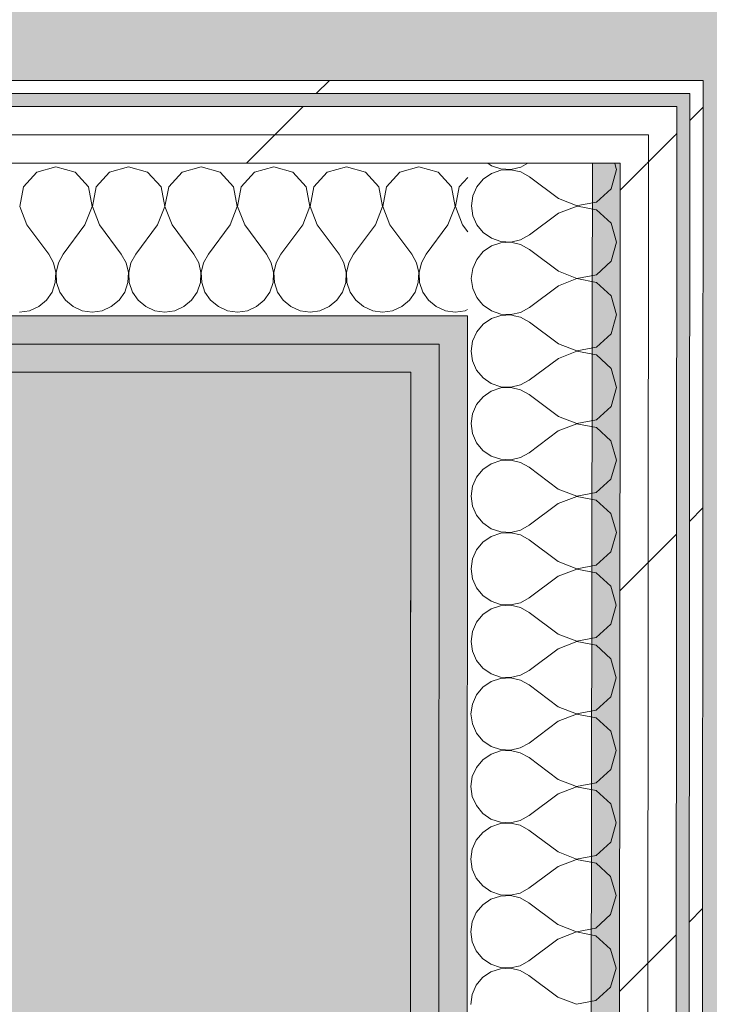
# Model space of a CAD drawing. Header units: millimetres. Extents: x -30280 to 19093, y -19284 to 4746.
# Tile 194 of 256: x -1867 to -1550, y -14099 to -13647. Entities that reach past the tile are written whole.
import ezdxf

# ---------------------------------------------------------------- set-up
doc = ezdxf.new("R2010")
doc.units = ezdxf.units.MM
doc.header["$MEASUREMENT"] = 0
doc.linetypes.add('Wipeout_Contour', pattern=[1000, 0, -1000])
for name, color, linetype in [('Nuevo_07_CR_Cel Ras pladur', 7, 'Continuous'), ('Nuevo_07_CR_Cel Ras vinilic', 7, 'Continuous'), ('Nuevo_08_E_Envans secs', 7, 'Continuous')]:
    doc.layers.add(name, color=color, linetype=linetype)
for name, color, linetype, lineweight, true_color in [('Nuevo_07_CR_Cel Ras pladur_Pluma_Nº__102', 7, 'Continuous', 5, 0xcccccc), ('Nuevo_07_CR_Cel Ras vinilic_Pluma_Nº__102', 7, 'Continuous', 5, 0xcccccc), ('Nuevo_07_CR_Cel Ras vinilic_Pluma_Nº__79', 7, 'Continuous', 5, 0xaaffd5), ('Nuevo_08_E_Envans secs_Pluma_Nº__102', 7, 'Continuous', 5, 0xcccccc), ('Nuevo_08_E_Envans secs_Pluma_Nº__171', 171, 'Continuous', 13, 0xaaaaff), ('Nuevo_08_E_Envans secs_Pluma_Nº__177', 7, 'Continuous', 15, 0xf7e046), ('Nuevo_08_E_Envans secs_Pluma_Nº__79', 7, 'Continuous', 5, 0xaaffd5)]:
    doc.layers.add(name, color=color, linetype=linetype, lineweight=lineweight, true_color=true_color)
doc.layers.add('Nuevo_08_E_Envans secs_Pluma_Nº__1', color=7, linetype='Continuous', lineweight=5)
pattern_1 = [(45, (0, 0), (-183.8478, 183.8478), [195, -65]), (45, (7e-14, 183.85), (-183.8478, 183.8478), [195, -65])]

# ---------------------------------------------------------------- blocks, each defined once
blk = doc.blocks.new('Forjado_1_1', base_point=(-28050.85, 1700.85))
at = {"layer": 'Nuevo_07_CR_Cel Ras pladur_Pluma_Nº__102', "linetype": 'Continuous', "lineweight": 0, "true_color": 0x333333}
h = blk.add_hatch(color=250, dxfattribs=at)
h.paths.add_polyline_path([(-28050.85, 1700.85), (-1702.11, 1700.85), (-1556.11, 1700.85), (-1556.11, -1703.98), (-1619.11, -1703.98), (-1619.11, -6940.7), (-1544.11, -6940.7), (-1544.11, -7505.7), (-1616.26, -7505.7), (-1616.05, -11923.98), (-1552.9, -11923.98), (-1552.9, -12503.98), (-2036.11, -12503.98), (-2036.11, -12340.7), (-6985.39, -12340.7), (-6985.39, -12549.28), (-7491.4, -12549.28), (-7491.4, -12393.7), (-10655.85, -12393.7), (-10657.1, -13685.07), (-1603.63, -13694.56), (-1609.23, -16937.98), (375.89, -16937.98), (375.89, -16738.98), (1128.89, -16738.98), (1128.89, -17066.98), (2622.91, -17066.98), (5778.89, -17066.98), (5778.89, -16738.98), (6378.89, -16738.98), (6378.89, -12488.98), (5778.89, -12488.98), (5763.89, -12069.98), (3832.9, -12069.98), (2768.91, -12069.98), (2768.91, -12619.14), (2622.91, -12619.14), (2622.91, -12069.98), (843.89, -12069.98), (843.89, -12503.98), (363.89, -12503.98), (363.89, -11923.98), (6641.89, -11923.98), (6627.87, -9203.97), (6003.89, -9207.42), (6010.89, -7490.7), (5790.89, -7490.7), (5790.89, -6940.7), (6010.89, -6940.7), (6010.89, -1710.7), (5770.89, -1710.7), (5770.89, 3861.73), (-28038.85, 3861.73)])
h.paths.add_polyline_path([(7.39, -9099.15), (-1192.61, -9099.15), (-1192.61, 1700.85), (7.39, 1700.85)], flags=0)
h.paths.add_polyline_path([(-1181.11, -11348.2), (-1181.11, -9848.2), (5718.89, -9848.2), (5718.89, -11348.2)], flags=0)
h.paths.add_polyline_path([(38, -16371.48), (-1162, -16371.48), (-1162, -12771.48), (38, -12771.48)], flags=0)
h.paths.add_polyline_path([(2309.36, -16371.48), (1109.36, -16371.48), (1109.36, -12771.48), (2309.36, -12771.48)], flags=0)
h.paths.add_polyline_path([(2226.83, -8799.15), (2226.83, 1400.85), (3726.83, 1400.85), (3726.83, -8799.15)], flags=0)
h.paths.add_polyline_path([(3832.9, -12471.48), (5032.9, -12471.48), (5032.9, -16671.48), (3832.9, -16671.48)], flags=0)
at = {"layer": 'Nuevo_07_CR_Cel Ras pladur_Pluma_Nº__102', "color": 254, "linetype": 'Continuous', "lineweight": 5, "true_color": 0xcccccc, "flags": 128}
blk.add_lwpolyline([(1128.89, -16738.98), (375.89, -16738.98), (375.89, -16937.98), (-1609.23, -16937.98), (-1603.63, -13694.56), (-10657.1, -13685.07), (-10655.85, -12393.7), (-7491.4, -12393.7), (-7491.4, -12549.28), (-6985.39, -12549.28), (-6985.39, -12340.7), (-2036.11, -12340.7), (-2036.11, -12503.98), (-1552.9, -12503.98), (-1552.9, -11923.98), (-1616.05, -11923.98), (-1616.26, -7505.7)], dxfattribs=at)
blk = doc.blocks.new('*X401')
at = {"layer": 'Nuevo_08_E_Envans secs_Pluma_Nº__102', "color": 254, "linetype": 'Continuous', "lineweight": 5, "true_color": 0xcccccc}
for p, q in [((-1651.69, -13712.56), (-1650.04, -13713.69)), ((-1636.61, -13714.35), (-1633.37, -13712.56)), ((-1592.87, -13714.51), (-1593.42, -13712.56)), ((-1650.05, -13717.21), (-1653.84, -13719.81)), ((-1645.69, -13715.74), (-1650.05, -13717.21)), ((-1650.04, -13713.69), (-1645.69, -13715.16)), ((-1645.69, -13715.16), (-1641.09, -13715.39)), ((-1641.09, -13715.52), (-1645.69, -13715.74)), ((-1641.09, -13715.39), (-1636.61, -13714.35)), ((-1636.62, -13716.57), (-1641.09, -13715.52)), ((-1632.59, -13718.8), (-1636.62, -13716.57)), ((-1653.84, -13719.81), (-1656.77, -13723.35)), ((-1619.27, -13728.81), (-1632.59, -13718.8)), ((-1656.77, -13723.35), (-1658.63, -13727.56)), ((-1658.63, -13727.56), (-1659.27, -13732.11)), ((-1619.27, -13728.81), (-1610.77, -13732.08)), ((-1659.27, -13732.11), (-1658.64, -13736.67)), ((-1619.27, -13735.47), (-1632.61, -13745.46)), ((-1610.77, -13732.21), (-1619.27, -13735.47)), ((-1610.77, -13732.08), (-1610.38, -13732.01)), ((-1610.62, -13732.24), (-1610.77, -13732.21)), ((-1658.64, -13736.67), (-1656.79, -13740.87)), ((-1656.79, -13740.87), (-1653.86, -13744.42)), ((-1653.86, -13744.42), (-1650.07, -13747.02)), ((-1650.07, -13747.02), (-1645.71, -13748.5)), ((-1645.71, -13749.08), (-1650.07, -13750.54)), ((-1645.71, -13748.5), (-1641.12, -13748.72)), ((-1641.12, -13748.86), (-1645.71, -13749.08)), ((-1641.12, -13748.72), (-1636.64, -13747.69)), ((-1636.64, -13749.9), (-1641.12, -13748.86)), ((-1636.64, -13747.69), (-1632.61, -13745.46)), ((-1653.86, -13753.15), (-1656.8, -13756.68)), ((-1650.07, -13750.54), (-1653.86, -13753.15)), ((-1632.62, -13752.13), (-1636.64, -13749.9)), ((-1631.42, -13753.03), (-1632.62, -13752.13)), ((-1656.8, -13756.68), (-1658.66, -13760.89)), ((-1658.66, -13760.89), (-1659.29, -13765.44)), ((-1659.29, -13765.44), (-1658.66, -13770)), ((-1658.66, -13770), (-1656.81, -13774.21)), ((-1656.81, -13774.21), (-1654.91, -13776.5))]:
    blk.add_line(p, q, dxfattribs=at)
blk = doc.blocks.new('*X407')
at = {"layer": 'Nuevo_08_E_Envans secs_Pluma_Nº__102', "color": 254, "linetype": 'Continuous', "lineweight": 5, "true_color": 0xcccccc}
for p, q in [((-1650.1, -13783.88), (-1653.89, -13786.48)), ((-1646.18, -13782.56), (-1650.1, -13783.88)), ((-1636.67, -13783.24), (-1639.56, -13782.56)), ((-1632.64, -13785.46), (-1636.67, -13783.24)), ((-1595.14, -13790.92), (-1592.75, -13782.56)), ((-1653.89, -13786.48), (-1656.82, -13790.02)), ((-1619.32, -13795.47), (-1632.64, -13785.46)), ((-1658.68, -13794.22), (-1659.32, -13798.78)), ((-1656.82, -13790.02), (-1658.68, -13794.22)), ((-1601.86, -13797.06), (-1595.14, -13790.92)), ((-1659.32, -13798.78), (-1658.69, -13803.33)), ((-1619.32, -13795.47), (-1610.82, -13798.75)), ((-1610.82, -13798.75), (-1601.86, -13797.06)), ((-1658.69, -13803.33), (-1656.84, -13807.54)), ((-1619.32, -13802.14), (-1632.66, -13812.13)), ((-1610.82, -13798.88), (-1619.32, -13802.14)), ((-1601.87, -13800.58), (-1610.82, -13798.88)), ((-1595.15, -13806.73), (-1601.87, -13800.58)), ((-1656.84, -13807.54), (-1653.91, -13811.08)), ((-1592.66, -13815.49), (-1595.15, -13806.73)), ((-1653.91, -13811.08), (-1650.12, -13813.69)), ((-1636.69, -13814.35), (-1632.66, -13812.13)), ((-1650.12, -13813.69), (-1645.76, -13815.16)), ((-1645.76, -13815.74), (-1650.12, -13817.21)), ((-1645.76, -13815.16), (-1641.17, -13815.39)), ((-1641.17, -13815.52), (-1645.76, -13815.74)), ((-1641.17, -13815.39), (-1636.69, -13814.35)), ((-1636.69, -13816.57), (-1641.17, -13815.52)), ((-1632.67, -13818.8), (-1636.69, -13816.57)), ((-1595.16, -13824.25), (-1592.66, -13815.49)), ((-1653.91, -13819.81), (-1656.85, -13823.35)), ((-1650.12, -13817.21), (-1653.91, -13819.81)), ((-1619.34, -13828.81), (-1632.67, -13818.8)), ((-1656.85, -13823.35), (-1658.71, -13827.56)), ((-1601.89, -13830.39), (-1595.16, -13824.25)), ((-1658.71, -13827.56), (-1659.34, -13832.11)), ((-1619.34, -13828.81), (-1610.84, -13832.08)), ((-1610.84, -13832.08), (-1601.89, -13830.39)), ((-1659.34, -13832.11), (-1658.71, -13836.67)), ((-1610.84, -13832.21), (-1619.35, -13835.47)), ((-1601.89, -13833.91), (-1610.84, -13832.21)), ((-1595.17, -13840.06), (-1601.89, -13833.91)), ((-1658.71, -13836.67), (-1656.86, -13840.87)), ((-1619.35, -13835.47), (-1632.69, -13845.46)), ((-1656.86, -13840.87), (-1653.93, -13844.42)), ((-1592.69, -13848.83), (-1595.17, -13840.06)), ((-1653.93, -13844.42), (-1650.14, -13847.02)), ((-1650.14, -13847.02), (-1645.79, -13848.5)), ((-1645.79, -13848.5), (-1641.19, -13848.72)), ((-1641.19, -13848.72), (-1636.71, -13847.69)), ((-1636.71, -13847.69), (-1632.69, -13845.46)), ((-1650.14, -13850.54), (-1653.94, -13853.15)), ((-1645.79, -13849.08), (-1650.14, -13850.54)), ((-1641.19, -13848.86), (-1645.79, -13849.08)), ((-1636.71, -13849.9), (-1641.19, -13848.86)), ((-1632.69, -13852.13), (-1636.71, -13849.9)), ((-1619.37, -13862.14), (-1632.69, -13852.13)), ((-1595.19, -13857.59), (-1592.69, -13848.83)), ((-1656.87, -13856.68), (-1658.73, -13860.89)), ((-1653.94, -13853.15), (-1656.87, -13856.68)), ((-1601.91, -13863.73), (-1595.19, -13857.59)), ((-1658.73, -13860.89), (-1659.37, -13865.44)), ((-1619.37, -13862.14), (-1610.87, -13865.41)), ((-1659.37, -13865.44), (-1658.74, -13870)), ((-1610.87, -13865.55), (-1619.37, -13868.81)), ((-1610.87, -13865.41), (-1601.91, -13863.73)), ((-1601.92, -13867.25), (-1610.87, -13865.55)), ((-1658.74, -13870), (-1656.89, -13874.21)), ((-1619.37, -13868.81), (-1632.71, -13878.8)), ((-1595.2, -13873.4), (-1601.92, -13867.25)), ((-1656.89, -13874.21), (-1653.95, -13877.75)), ((-1592.71, -13882.16), (-1595.2, -13873.4)), ((-1653.95, -13877.75), (-1650.17, -13880.36)), ((-1636.74, -13881.02), (-1632.71, -13878.8)), ((-1650.17, -13883.88), (-1653.96, -13886.48)), ((-1650.17, -13880.36), (-1645.81, -13881.83)), ((-1645.81, -13882.41), (-1650.17, -13883.88)), ((-1645.81, -13881.83), (-1641.22, -13882.06)), ((-1641.22, -13882.19), (-1645.81, -13882.41)), ((-1641.22, -13882.06), (-1636.74, -13881.02)), ((-1636.74, -13883.24), (-1641.22, -13882.19)), ((-1632.72, -13885.46), (-1636.74, -13883.24)), ((-1595.21, -13890.92), (-1592.71, -13882.16)), ((-1653.96, -13886.48), (-1656.9, -13890.02)), ((-1619.39, -13895.47), (-1632.72, -13885.46)), ((-1656.9, -13890.02), (-1658.76, -13894.22)), ((-1601.94, -13897.06), (-1595.21, -13890.92)), ((-1658.76, -13894.22), (-1659.39, -13898.78)), ((-1619.39, -13895.47), (-1610.89, -13898.75)), ((-1610.89, -13898.75), (-1601.94, -13897.06)), ((-1659.39, -13898.78), (-1658.76, -13903.33)), ((-1619.4, -13902.14), (-1632.74, -13912.13)), ((-1610.89, -13898.88), (-1619.4, -13902.14)), ((-1601.94, -13900.58), (-1610.89, -13898.88)), ((-1595.22, -13906.73), (-1601.94, -13900.58)), ((-1658.76, -13903.33), (-1656.91, -13907.54)), ((-1592.74, -13915.49), (-1595.22, -13906.73)), ((-1656.91, -13907.54), (-1653.98, -13911.08)), ((-1653.98, -13911.08), (-1650.19, -13913.69)), ((-1650.19, -13913.69), (-1645.83, -13915.16)), ((-1645.84, -13915.74), (-1650.19, -13917.21)), ((-1641.24, -13915.52), (-1645.84, -13915.74)), ((-1645.83, -13915.16), (-1641.24, -13915.39)), ((-1641.24, -13915.39), (-1636.76, -13914.35)), ((-1636.76, -13916.57), (-1641.24, -13915.52)), ((-1636.76, -13914.35), (-1632.74, -13912.13)), ((-1595.23, -13924.25), (-1592.74, -13915.49)), ((-1653.99, -13919.81), (-1656.92, -13923.35)), ((-1650.19, -13917.21), (-1653.99, -13919.81)), ((-1632.74, -13918.8), (-1636.76, -13916.57)), ((-1619.42, -13928.81), (-1632.74, -13918.8)), ((-1656.92, -13923.35), (-1658.78, -13927.56)), ((-1601.96, -13930.39), (-1595.23, -13924.25)), ((-1658.78, -13927.56), (-1659.42, -13932.11)), ((-1619.42, -13928.81), (-1610.91, -13932.08)), ((-1659.42, -13932.11), (-1658.79, -13936.67)), ((-1610.91, -13932.21), (-1619.42, -13935.47)), ((-1610.91, -13932.08), (-1601.96, -13930.39)), ((-1601.97, -13933.91), (-1610.91, -13932.21)), ((-1595.25, -13940.06), (-1601.97, -13933.91)), ((-1658.79, -13936.67), (-1656.94, -13940.87)), ((-1619.42, -13935.47), (-1632.76, -13945.46)), ((-1656.94, -13940.87), (-1654, -13944.42)), ((-1592.76, -13948.83), (-1595.25, -13940.06)), ((-1654, -13944.42), (-1650.22, -13947.02)), ((-1650.22, -13947.02), (-1645.86, -13948.5)), ((-1641.27, -13948.72), (-1636.79, -13947.69)), ((-1636.79, -13947.69), (-1632.76, -13945.46)), ((-1650.22, -13950.54), (-1654.01, -13953.15)), ((-1645.86, -13949.08), (-1650.22, -13950.54)), ((-1645.86, -13948.5), (-1641.27, -13948.72)), ((-1641.27, -13948.86), (-1645.86, -13949.08)), ((-1636.79, -13949.9), (-1641.27, -13948.86)), ((-1632.77, -13952.13), (-1636.79, -13949.9)), ((-1619.44, -13962.14), (-1632.77, -13952.13)), ((-1595.26, -13957.59), (-1592.76, -13948.83)), ((-1656.95, -13956.68), (-1658.8, -13960.89)), ((-1654.01, -13953.15), (-1656.95, -13956.68)), ((-1658.8, -13960.89), (-1659.44, -13965.44)), ((-1601.99, -13963.73), (-1595.26, -13957.59)), ((-1659.44, -13965.44), (-1658.81, -13970)), ((-1619.44, -13962.14), (-1610.94, -13965.41)), ((-1610.94, -13965.55), (-1619.44, -13968.81)), ((-1610.94, -13965.41), (-1601.99, -13963.73)), ((-1601.99, -13967.25), (-1610.94, -13965.55)), ((-1658.81, -13970), (-1656.96, -13974.21)), ((-1619.44, -13968.81), (-1632.79, -13978.8)), ((-1595.27, -13973.4), (-1601.99, -13967.25)), ((-1656.96, -13974.21), (-1654.03, -13977.75)), ((-1592.79, -13982.16), (-1595.27, -13973.4)), ((-1654.03, -13977.75), (-1650.24, -13980.36)), ((-1636.81, -13981.02), (-1632.79, -13978.8)), ((-1650.24, -13983.88), (-1654.03, -13986.48)), ((-1650.24, -13980.36), (-1645.88, -13981.83)), ((-1645.88, -13982.41), (-1650.24, -13983.88)), ((-1645.88, -13981.83), (-1641.29, -13982.06)), ((-1641.29, -13982.19), (-1645.88, -13982.41)), ((-1641.29, -13982.06), (-1636.81, -13981.02)), ((-1636.81, -13983.24), (-1641.29, -13982.19)), ((-1632.79, -13985.46), (-1636.81, -13983.24)), ((-1595.28, -13990.92), (-1592.79, -13982.16)), ((-1654.03, -13986.48), (-1656.97, -13990.02)), ((-1619.46, -13995.47), (-1632.79, -13985.46)), ((-1656.97, -13990.02), (-1658.83, -13994.22)), ((-1602.01, -13997.06), (-1595.28, -13990.92)), ((-1658.83, -13994.22), (-1659.47, -13998.78)), ((-1619.46, -13995.47), (-1610.96, -13998.75)), ((-1610.96, -13998.75), (-1602.01, -13997.06)), ((-1659.47, -13998.78), (-1658.84, -14003.33)), ((-1619.47, -14002.14), (-1632.81, -14012.13)), ((-1610.96, -13998.88), (-1619.47, -14002.14)), ((-1602.01, -14000.58), (-1610.96, -13998.88)), ((-1595.3, -14006.73), (-1602.01, -14000.58)), ((-1658.84, -14003.33), (-1656.98, -14007.54)), ((-1592.81, -14015.49), (-1595.3, -14006.73)), ((-1656.98, -14007.54), (-1654.05, -14011.08)), ((-1654.05, -14011.08), (-1650.27, -14013.69)), ((-1650.27, -14013.69), (-1645.91, -14015.16)), ((-1645.91, -14015.74), (-1650.27, -14017.21)), ((-1645.91, -14015.16), (-1641.32, -14015.39)), ((-1641.32, -14015.52), (-1645.91, -14015.74)), ((-1641.32, -14015.39), (-1636.84, -14014.35)), ((-1636.84, -14016.57), (-1641.32, -14015.52)), ((-1636.84, -14014.35), (-1632.81, -14012.13)), ((-1595.31, -14024.25), (-1592.81, -14015.49)), ((-1654.06, -14019.81), (-1657, -14023.35)), ((-1650.27, -14017.21), (-1654.06, -14019.81)), ((-1632.82, -14018.8), (-1636.84, -14016.57)), ((-1619.49, -14028.81), (-1632.82, -14018.8)), ((-1657, -14023.35), (-1658.85, -14027.56)), ((-1602.04, -14030.39), (-1595.31, -14024.25)), ((-1658.85, -14027.56), (-1659.49, -14032.11)), ((-1619.49, -14028.81), (-1610.99, -14032.08)), ((-1659.49, -14032.11), (-1658.86, -14036.67)), ((-1610.99, -14032.21), (-1619.49, -14035.47)), ((-1610.99, -14032.08), (-1602.04, -14030.39)), ((-1602.04, -14033.91), (-1610.99, -14032.21)), ((-1595.32, -14040.06), (-1602.04, -14033.91)), ((-1658.86, -14036.67), (-1657.01, -14040.87)), ((-1619.49, -14035.47), (-1632.83, -14045.46)), ((-1657.01, -14040.87), (-1654.08, -14044.42)), ((-1592.84, -14048.83), (-1595.32, -14040.06)), ((-1654.08, -14044.42), (-1650.29, -14047.02)), ((-1650.29, -14047.02), (-1645.93, -14048.5)), ((-1636.86, -14047.69), (-1632.83, -14045.46)), ((-1650.29, -14050.54), (-1654.08, -14053.15)), ((-1645.93, -14049.08), (-1650.29, -14050.54)), ((-1645.93, -14048.5), (-1641.34, -14048.72)), ((-1641.34, -14048.86), (-1645.93, -14049.08)), ((-1641.34, -14048.72), (-1636.86, -14047.69)), ((-1636.86, -14049.9), (-1641.34, -14048.86)), ((-1632.84, -14052.13), (-1636.86, -14049.9)), ((-1595.33, -14057.59), (-1592.84, -14048.83)), ((-1654.08, -14053.15), (-1657.02, -14056.68)), ((-1619.51, -14062.14), (-1632.84, -14052.13)), ((-1658.88, -14060.89), (-1659.52, -14065.44)), ((-1657.02, -14056.68), (-1658.88, -14060.89)), ((-1602.06, -14063.73), (-1595.33, -14057.59)), ((-1659.52, -14065.44), (-1658.89, -14070)), ((-1611.01, -14065.55), (-1619.52, -14068.81)), ((-1619.51, -14062.14), (-1611.01, -14065.41)), ((-1611.01, -14065.41), (-1602.06, -14063.73)), ((-1602.06, -14067.25), (-1611.01, -14065.55)), ((-1658.89, -14070), (-1657.03, -14074.21)), ((-1619.52, -14068.81), (-1632.86, -14078.8)), ((-1595.34, -14073.4), (-1602.06, -14067.25)), ((-1657.03, -14074.21), (-1654.1, -14077.75)), ((-1592.86, -14082.16), (-1595.34, -14073.4)), ((-1654.1, -14077.75), (-1650.31, -14080.36)), ((-1636.89, -14081.02), (-1632.86, -14078.8)), ((-1645.96, -14082.41), (-1650.32, -14083.88)), ((-1650.31, -14080.36), (-1645.96, -14081.83)), ((-1645.96, -14081.83), (-1641.37, -14082.06)), ((-1641.37, -14082.19), (-1645.96, -14082.41)), ((-1641.37, -14082.06), (-1636.89, -14081.02)), ((-1636.89, -14083.24), (-1641.37, -14082.19)), ((-1632.86, -14085.46), (-1636.89, -14083.24)), ((-1595.36, -14090.92), (-1592.86, -14082.16)), ((-1654.11, -14086.48), (-1657.05, -14090.02)), ((-1650.32, -14083.88), (-1654.11, -14086.48)), ((-1619.54, -14095.47), (-1632.86, -14085.46)), ((-1657.05, -14090.02), (-1658.9, -14094.22)), ((-1602.09, -14097.06), (-1595.36, -14090.92)), ((-1658.9, -14094.22), (-1659.54, -14098.78)), ((-1619.54, -14095.47), (-1611.04, -14098.75)), ((-1611.04, -14098.75), (-1602.09, -14097.06))]:
    blk.add_line(p, q, dxfattribs=at)
blk = doc.blocks.new('*X408')
at = {"layer": 'Nuevo_08_E_Envans secs_Pluma_Nº__102', "color": 254, "linetype": 'Continuous', "lineweight": 5, "true_color": 0xcccccc}
for p, q in [((-1595.09, -13724.25), (-1592.59, -13715.49)), ((-1592.59, -13715.49), (-1592.87, -13714.51)), ((-1601.82, -13730.39), (-1595.09, -13724.25)), ((-1610.38, -13732.01), (-1601.82, -13730.39)), ((-1601.82, -13733.91), (-1610.62, -13732.24)), ((-1595.1, -13740.06), (-1601.82, -13733.91)), ((-1592.62, -13748.83), (-1595.1, -13740.06)), ((-1595.11, -13757.59), (-1592.62, -13748.83)), ((-1619.29, -13762.14), (-1631.42, -13753.03)), ((-1601.84, -13763.73), (-1595.11, -13757.59)), ((-1619.29, -13762.14), (-1610.79, -13765.41)), ((-1610.79, -13765.55), (-1619.3, -13768.81)), ((-1610.79, -13765.41), (-1601.84, -13763.73)), ((-1601.84, -13767.25), (-1610.79, -13765.55)), ((-1619.3, -13768.81), (-1632.64, -13778.8)), ((-1595.12, -13773.4), (-1601.84, -13767.25)), ((-1592.64, -13782.16), (-1595.12, -13773.4)), ((-1654.91, -13776.5), (-1653.88, -13777.75)), ((-1653.88, -13777.75), (-1650.09, -13780.36)), ((-1650.09, -13780.36), (-1645.74, -13781.83)), ((-1636.66, -13781.02), (-1632.64, -13778.8)), ((-1645.74, -13782.41), (-1646.18, -13782.56)), ((-1645.74, -13781.83), (-1641.14, -13782.06)), ((-1641.14, -13782.19), (-1645.74, -13782.41)), ((-1641.14, -13782.06), (-1636.66, -13781.02)), ((-1639.56, -13782.56), (-1641.14, -13782.19)), ((-1592.75, -13782.56), (-1592.64, -13782.16))]:
    blk.add_line(p, q, dxfattribs=at)
blk = doc.blocks.new('Muro_61_1', base_point=(-1689.41, -17083.98))
at = {"layer": 'Nuevo_08_E_Envans secs_Pluma_Nº__79', "linetype": 'Continuous', "lineweight": 5, "true_color": 0xaaffd5}
for points in [[(-1673.98, -13795.56), (-1660.97, -13782.56), (-1673.97, -13782.56)], [(-1673.98, -13795.56), (-1660.98, -13795.56), (-1660.97, -13782.56)], [(-1686.99, -13808.56), (-1673.98, -13795.56), (-1686.98, -13795.56)], [(-1686.99, -13808.56), (-1673.99, -13808.56), (-1673.98, -13795.56)], [(-1673.98, -13795.56), (-1675.62, -16014.5), (-1662.62, -16014.51), (-1660.98, -13795.56)], [(-1686.99, -13808.56), (-1688.62, -16014.49), (-1675.62, -16014.5), (-1673.99, -13808.56)]]:
    blk.add_hatch(color=121, dxfattribs=at).paths.add_polyline_path(points)
at = {"layer": 'Nuevo_08_E_Envans secs_Pluma_Nº__1', "color": 7, "linetype": 'Continuous', "lineweight": 5}
for p, q in [((-1660.97, -13782.56), (-1673.97, -13782.56)), ((-1660.98, -13795.56), (-1660.97, -13782.56)), ((-1673.99, -13808.56), (-1673.98, -13795.56)), ((-1662.62, -16014.51), (-1660.98, -13795.56)), ((-1675.62, -16014.5), (-1673.99, -13808.56))]:
    blk.add_line(p, q, dxfattribs=at)
at = {"layer": 'Nuevo_08_E_Envans secs_Pluma_Nº__1', "color": 7, "linetype": 'Continuous', "lineweight": 5, "flags": 128}
blk.add_lwpolyline([(-1686.99, -13808.56), (-1688.62, -16014.49)], dxfattribs=at)
at = {"color": 254, "linetype": 'Wipeout_Contour', "lineweight": 0, "ltscale": 41294.121844}
blk.add_wipeout([(-1558.89, -13674.56), (-1558.9, -13680.56), (-1552.89, -13674.56)], dxfattribs=at).dxf.layer = 'Nuevo_08_E_Envans secs'
at = {"color": 254, "linetype": 'Wipeout_Contour', "lineweight": 0, "ltscale": 41342.531625}
blk.add_wipeout([(-1577.9, -13686.56), (-1577.91, -13699.56), (-1564.9, -13686.56)], dxfattribs=at).dxf.layer = 'Nuevo_08_E_Envans secs'
at = {"layer": 'Nuevo_08_E_Envans secs_Pluma_Nº__171', "linetype": 'Continuous', "lineweight": 13, "true_color": 0xaaaaff}
h = blk.add_hatch(dxfattribs=at)
h.set_pattern_fill('Panellat_HPL_0001', color=161, style=0, pattern_type=2)
h.set_pattern_definition(pattern_1)
h.paths.add_polyline_path([(-1558.89, -13674.56), (-1558.9, -13680.56), (-1552.89, -13674.56)])
at = {"layer": 'Nuevo_08_E_Envans secs_Pluma_Nº__177', "linetype": 'Continuous', "lineweight": 15, "true_color": 0xf7e046}
h = blk.add_hatch(dxfattribs=at)
h.set_pattern_fill('Panellat_HPL_0001', color=53, style=0, pattern_type=2)
h.set_pattern_definition(pattern_1)
h.paths.add_polyline_path([(-1577.9, -13686.56), (-1577.91, -13699.56), (-1564.9, -13686.56)])
at = {"color": 254, "linetype": 'Wipeout_Contour', "lineweight": 0, "ltscale": 59717.815588}
blk.add_wipeout([(-1558.9, -13680.56), (-1560.62, -16014.59), (-1554.62, -16014.59), (-1552.9, -13680.56)], dxfattribs=at).dxf.layer = 'Nuevo_08_E_Envans secs'
at = {"color": 254, "linetype": 'Wipeout_Contour', "lineweight": 0, "ltscale": 41385.746877}
blk.add_wipeout([(-1590.91, -13699.56), (-1590.92, -13712.56), (-1577.91, -13699.56)], dxfattribs=at).dxf.layer = 'Nuevo_08_E_Envans secs'
at = {"layer": 'Nuevo_08_E_Envans secs_Pluma_Nº__171', "linetype": 'Continuous', "lineweight": 13, "true_color": 0xaaaaff}
h = blk.add_hatch(dxfattribs=at)
h.set_pattern_fill('Panellat_HPL_0001', color=161, style=0, pattern_type=2)
h.set_pattern_definition(pattern_1)
h.paths.add_polyline_path([(-1558.9, -13680.56), (-1560.62, -16014.59), (-1554.62, -16014.59), (-1552.9, -13680.56)])
at = {"layer": 'Nuevo_08_E_Envans secs_Pluma_Nº__177', "linetype": 'Continuous', "lineweight": 15, "true_color": 0xf7e046}
h = blk.add_hatch(dxfattribs=at)
h.set_pattern_fill('Panellat_HPL_0001', color=53, style=0, pattern_type=2)
h.set_pattern_definition(pattern_1)
h.paths.add_polyline_path([(-1590.91, -13699.56), (-1590.92, -13712.56), (-1577.91, -13699.56)])
at = {"layer": 'Nuevo_08_E_Envans secs_Pluma_Nº__1', "color": 7, "linetype": 'Continuous', "lineweight": 5}
blk.add_line((-1560.62, -16014.59), (-1558.9, -13686.56), dxfattribs=at)
at = {"layer": 'Nuevo_08_E_Envans secs', "color": 7, "lineweight": 20}
blk.add_blockref('*X401', (0, 0), dxfattribs=at)
at = {"color": 254, "linetype": 'Wipeout_Contour', "lineweight": 0, "ltscale": 41300.512189}
blk.add_wipeout([(-1558.9, -13680.56), (-1552.9, -13680.56), (-1552.89, -13674.56)], dxfattribs=at).dxf.layer = 'Nuevo_08_E_Envans secs'
at = {"color": 254, "linetype": 'Wipeout_Contour', "lineweight": 0, "ltscale": 59762.08674}
blk.add_wipeout([(-1577.91, -13699.56), (-1579.62, -16014.57), (-1566.62, -16014.58), (-1564.91, -13699.56)], dxfattribs=at).dxf.layer = 'Nuevo_08_E_Envans secs'
at = {"layer": 'Nuevo_08_E_Envans secs_Pluma_Nº__171', "linetype": 'Continuous', "lineweight": 13, "true_color": 0xaaaaff}
h = blk.add_hatch(dxfattribs=at)
h.set_pattern_fill('Panellat_HPL_0001', color=161, style=0, pattern_type=2)
h.set_pattern_definition(pattern_1)
h.paths.add_polyline_path([(-1558.9, -13680.56), (-1552.9, -13680.56), (-1552.89, -13674.56)])
at = {"layer": 'Nuevo_08_E_Envans secs_Pluma_Nº__177', "linetype": 'Continuous', "lineweight": 15, "true_color": 0xf7e046}
h = blk.add_hatch(dxfattribs=at)
h.set_pattern_fill('Panellat_HPL_0001', color=53, style=0, pattern_type=2)
h.set_pattern_definition(pattern_1)
h.paths.add_polyline_path([(-1577.91, -13699.56), (-1579.62, -16014.57), (-1566.62, -16014.58), (-1564.91, -13699.56)])
at = {"layer": 'Nuevo_08_E_Envans secs_Pluma_Nº__1', "color": 7, "linetype": 'Continuous', "lineweight": 5}
for p, q in [((-1558.9, -13680.56), (-1564.9, -13680.56)), ((-1558.9, -13686.56), (-1558.9, -13680.56))]:
    blk.add_line(p, q, dxfattribs=at)
at = {"layer": 'Nuevo_08_E_Envans secs_Pluma_Nº__1', "color": 7, "linetype": 'Continuous', "lineweight": 5, "flags": 128}
for points in [[(-1552.89, -13674.56), (-1558.89, -13674.56)], [(-1554.62, -16014.59), (-1552.89, -13674.56)]]:
    blk.add_lwpolyline(points, dxfattribs=at)
at = {"color": 254, "linetype": 'Wipeout_Contour', "lineweight": 0, "ltscale": 41355.073129}
blk.add_wipeout([(-1577.91, -13699.56), (-1564.91, -13699.56), (-1564.9, -13686.56)], dxfattribs=at).dxf.layer = 'Nuevo_08_E_Envans secs'
at = {"color": 254, "linetype": 'Wipeout_Contour', "lineweight": 0, "ltscale": 59793.425017}
blk.add_wipeout([(-1590.92, -13712.56), (-1592.62, -16014.56), (-1579.62, -16014.57), (-1577.92, -13712.56)], dxfattribs=at).dxf.layer = 'Nuevo_08_E_Envans secs'
at = {"layer": 'Nuevo_08_E_Envans secs_Pluma_Nº__177', "linetype": 'Continuous', "lineweight": 15, "true_color": 0xf7e046}
h = blk.add_hatch(dxfattribs=at)
h.set_pattern_fill('Panellat_HPL_0001', color=53, style=0, pattern_type=2)
h.set_pattern_definition(pattern_1)
h.paths.add_polyline_path([(-1577.91, -13699.56), (-1564.91, -13699.56), (-1564.9, -13686.56)])
h = blk.add_hatch(dxfattribs=at)
h.set_pattern_fill('Panellat_HPL_0001', color=53, style=0, pattern_type=2)
h.set_pattern_definition(pattern_1)
h.paths.add_polyline_path([(-1590.92, -13712.56), (-1592.62, -16014.56), (-1579.62, -16014.57), (-1577.92, -13712.56)])
at = {"layer": 'Nuevo_08_E_Envans secs_Pluma_Nº__1', "color": 7, "linetype": 'Continuous', "lineweight": 5}
for p, q in [((-1564.9, -13686.56), (-1577.9, -13686.56)), ((-1564.91, -13699.56), (-1564.9, -13686.56)), ((-1566.62, -16014.58), (-1564.91, -13699.56)), ((-1592.62, -16014.56), (-1590.97, -13782.56))]:
    blk.add_line(p, q, dxfattribs=at)
at = {"layer": 'Nuevo_08_E_Envans secs', "color": 7, "lineweight": 20}
blk.add_blockref('*X407', (0, 0), dxfattribs=at)
at = {"color": 254, "linetype": 'Wipeout_Contour', "lineweight": 0, "ltscale": 41398.277173}
blk.add_wipeout([(-1590.92, -13712.56), (-1577.92, -13712.56), (-1577.91, -13699.56)], dxfattribs=at).dxf.layer = 'Nuevo_08_E_Envans secs'
at = {"layer": 'Nuevo_08_E_Envans secs_Pluma_Nº__177', "linetype": 'Continuous', "lineweight": 15, "true_color": 0xf7e046}
h = blk.add_hatch(dxfattribs=at)
h.set_pattern_fill('Panellat_HPL_0001', color=53, style=0, pattern_type=2)
h.set_pattern_definition(pattern_1)
h.paths.add_polyline_path([(-1590.92, -13712.56), (-1577.92, -13712.56), (-1577.91, -13699.56)])
at = {"layer": 'Nuevo_08_E_Envans secs_Pluma_Nº__1', "color": 7, "linetype": 'Continuous', "lineweight": 5}
for p, q in [((-1577.92, -13712.56), (-1577.91, -13699.56)), ((-1590.92, -13712.56), (-1660.92, -13712.56)), ((-1590.97, -13782.56), (-1590.92, -13712.56)), ((-1579.62, -16014.57), (-1577.92, -13712.56))]:
    blk.add_line(p, q, dxfattribs=at)
at = {"layer": 'Nuevo_08_E_Envans secs', "color": 7, "lineweight": 20}
blk.add_blockref('*X408', (0, 0), dxfattribs=at)
blk = doc.blocks.new('*X529')
at = {"layer": 'Nuevo_08_E_Envans secs_Pluma_Nº__102', "color": 254, "linetype": 'Continuous', "lineweight": 5, "true_color": 0xcccccc}
for p, q in [((-1858.76, -13716.72), (-1864.91, -13723.44)), ((-1850, -13714.23), (-1858.76, -13716.72)), ((-1841.24, -13716.72), (-1850, -13714.23)), ((-1835.09, -13723.44), (-1841.24, -13716.72)), ((-1825.43, -13716.72), (-1831.57, -13723.44)), ((-1816.67, -13714.23), (-1825.43, -13716.72)), ((-1807.9, -13716.72), (-1816.67, -13714.23)), ((-1801.76, -13723.44), (-1807.9, -13716.72)), ((-1792.1, -13716.72), (-1798.24, -13723.44)), ((-1783.33, -13714.23), (-1792.1, -13716.72)), ((-1774.57, -13716.72), (-1783.33, -13714.23)), ((-1768.43, -13723.44), (-1774.57, -13716.72)), ((-1758.76, -13716.72), (-1764.91, -13723.44)), ((-1750, -13714.23), (-1758.76, -13716.72)), ((-1741.24, -13716.72), (-1750, -13714.23)), ((-1735.09, -13723.44), (-1741.24, -13716.72)), ((-1725.43, -13716.72), (-1731.57, -13723.44)), ((-1716.67, -13714.23), (-1725.43, -13716.72)), ((-1707.9, -13716.72), (-1716.67, -13714.23)), ((-1701.76, -13723.44), (-1707.9, -13716.72)), ((-1692.1, -13716.72), (-1698.24, -13723.44)), ((-1683.33, -13714.23), (-1692.1, -13716.72)), ((-1674.57, -13716.72), (-1683.33, -13714.23)), ((-1668.43, -13723.44), (-1674.57, -13716.72)), ((-1660.93, -13719.09), (-1664.91, -13723.44)), ((-1864.91, -13723.44), (-1866.6, -13732.39)), ((-1833.4, -13732.39), (-1835.09, -13723.44)), ((-1831.57, -13723.44), (-1833.27, -13732.39)), ((-1800.07, -13732.39), (-1801.76, -13723.44)), ((-1798.24, -13723.44), (-1799.93, -13732.39)), ((-1766.73, -13732.39), (-1768.43, -13723.44)), ((-1764.91, -13723.44), (-1766.6, -13732.39)), ((-1733.4, -13732.39), (-1735.09, -13723.44)), ((-1731.57, -13723.44), (-1733.27, -13732.39)), ((-1700.07, -13732.39), (-1701.76, -13723.44)), ((-1698.24, -13723.44), (-1699.93, -13732.39)), ((-1666.73, -13732.39), (-1668.43, -13723.44)), ((-1664.91, -13723.44), (-1666.6, -13732.39)), ((-1866.6, -13732.39), (-1863.33, -13740.89)), ((-1836.67, -13740.89), (-1833.4, -13732.39)), ((-1833.27, -13732.39), (-1830, -13740.89)), ((-1803.33, -13740.89), (-1800.07, -13732.39)), ((-1799.93, -13732.39), (-1796.67, -13740.89)), ((-1770, -13740.89), (-1766.73, -13732.39)), ((-1766.6, -13732.39), (-1763.33, -13740.89)), ((-1736.67, -13740.89), (-1733.4, -13732.39)), ((-1733.27, -13732.39), (-1730, -13740.89)), ((-1703.33, -13740.89), (-1700.07, -13732.39)), ((-1699.93, -13732.39), (-1696.67, -13740.89)), ((-1670, -13740.89), (-1666.73, -13732.39)), ((-1666.6, -13732.39), (-1663.33, -13740.89)), ((-1863.33, -13740.89), (-1853.33, -13754.23)), ((-1836.67, -13740.89), (-1846.67, -13754.23)), ((-1830, -13740.89), (-1820, -13754.23)), ((-1803.33, -13740.89), (-1813.33, -13754.23)), ((-1796.67, -13740.89), (-1786.67, -13754.23)), ((-1770, -13740.89), (-1780, -13754.23)), ((-1763.33, -13740.89), (-1753.33, -13754.23)), ((-1736.67, -13740.89), (-1746.67, -13754.23)), ((-1730, -13740.89), (-1720, -13754.23)), ((-1703.33, -13740.89), (-1713.33, -13754.23)), ((-1696.67, -13740.89), (-1686.67, -13754.23)), ((-1670, -13740.89), (-1680, -13754.23)), ((-1663.33, -13740.89), (-1660.95, -13744.08)), ((-1851.11, -13758.25), (-1853.33, -13754.23)), ((-1846.67, -13754.23), (-1848.89, -13758.25)), ((-1817.77, -13758.25), (-1820, -13754.23)), ((-1813.33, -13754.23), (-1815.56, -13758.25)), ((-1784.44, -13758.25), (-1786.67, -13754.23)), ((-1780, -13754.23), (-1782.23, -13758.25)), ((-1751.11, -13758.25), (-1753.33, -13754.23)), ((-1746.67, -13754.23), (-1748.89, -13758.25)), ((-1717.77, -13758.25), (-1720, -13754.23)), ((-1713.33, -13754.23), (-1715.56, -13758.25)), ((-1684.44, -13758.25), (-1686.67, -13754.23)), ((-1680, -13754.23), (-1682.23, -13758.25)), ((-1850.07, -13762.73), (-1851.11, -13758.25)), ((-1848.89, -13758.25), (-1849.93, -13762.73)), ((-1816.73, -13762.73), (-1817.77, -13758.25)), ((-1815.56, -13758.25), (-1816.6, -13762.73)), ((-1783.4, -13762.73), (-1784.44, -13758.25)), ((-1782.23, -13758.25), (-1783.27, -13762.73)), ((-1750.07, -13762.73), (-1751.11, -13758.25)), ((-1748.89, -13758.25), (-1749.93, -13762.73)), ((-1716.73, -13762.73), (-1717.77, -13758.25)), ((-1715.56, -13758.25), (-1716.6, -13762.73)), ((-1683.4, -13762.73), (-1684.44, -13758.25)), ((-1682.23, -13758.25), (-1683.27, -13762.73)), ((-1850.29, -13767.32), (-1850.07, -13762.73)), ((-1849.93, -13762.73), (-1849.71, -13767.32)), ((-1816.96, -13767.32), (-1816.73, -13762.73)), ((-1816.6, -13762.73), (-1816.38, -13767.32)), ((-1783.62, -13767.32), (-1783.4, -13762.73)), ((-1783.27, -13762.73), (-1783.04, -13767.32)), ((-1750.29, -13767.32), (-1750.07, -13762.73)), ((-1749.93, -13762.73), (-1749.71, -13767.32)), ((-1716.96, -13767.32), (-1716.73, -13762.73)), ((-1716.6, -13762.73), (-1716.38, -13767.32)), ((-1683.62, -13767.32), (-1683.4, -13762.73)), ((-1683.27, -13762.73), (-1683.04, -13767.32)), ((-1854.36, -13775.47), (-1851.76, -13771.68)), ((-1851.76, -13771.68), (-1850.29, -13767.32)), ((-1849.71, -13767.32), (-1848.24, -13771.68)), ((-1848.24, -13771.68), (-1845.64, -13775.47)), ((-1821.03, -13775.47), (-1818.43, -13771.68)), ((-1818.43, -13771.68), (-1816.96, -13767.32)), ((-1816.38, -13767.32), (-1814.91, -13771.68)), ((-1814.91, -13771.68), (-1812.3, -13775.47)), ((-1787.7, -13775.47), (-1785.09, -13771.68)), ((-1785.09, -13771.68), (-1783.62, -13767.32)), ((-1783.04, -13767.32), (-1781.57, -13771.68)), ((-1781.57, -13771.68), (-1778.97, -13775.47)), ((-1754.36, -13775.47), (-1751.76, -13771.68)), ((-1751.76, -13771.68), (-1750.29, -13767.32)), ((-1749.71, -13767.32), (-1748.24, -13771.68)), ((-1748.24, -13771.68), (-1745.64, -13775.47)), ((-1721.03, -13775.47), (-1718.43, -13771.68)), ((-1718.43, -13771.68), (-1716.96, -13767.32)), ((-1716.38, -13767.32), (-1714.91, -13771.68)), ((-1714.91, -13771.68), (-1712.3, -13775.47)), ((-1687.7, -13775.47), (-1685.09, -13771.68)), ((-1685.09, -13771.68), (-1683.62, -13767.32)), ((-1683.04, -13767.32), (-1681.57, -13771.68)), ((-1681.57, -13771.68), (-1678.97, -13775.47)), ((-1857.9, -13778.4), (-1854.36, -13775.47)), ((-1845.64, -13775.47), (-1842.1, -13778.4)), ((-1824.57, -13778.4), (-1821.03, -13775.47)), ((-1812.3, -13775.47), (-1808.76, -13778.4)), ((-1791.24, -13778.4), (-1787.7, -13775.47)), ((-1778.97, -13775.47), (-1775.43, -13778.4)), ((-1757.9, -13778.4), (-1754.36, -13775.47)), ((-1745.64, -13775.47), (-1742.1, -13778.4)), ((-1724.57, -13778.4), (-1721.03, -13775.47)), ((-1712.3, -13775.47), (-1708.76, -13778.4)), ((-1691.24, -13778.4), (-1687.7, -13775.47)), ((-1678.97, -13775.47), (-1675.43, -13778.4)), ((-1866.67, -13780.89), (-1862.11, -13780.26)), ((-1862.11, -13780.26), (-1857.9, -13778.4)), ((-1842.1, -13778.4), (-1837.89, -13780.26)), ((-1837.89, -13780.26), (-1833.33, -13780.89)), ((-1833.33, -13780.89), (-1828.78, -13780.26)), ((-1828.78, -13780.26), (-1824.57, -13778.4)), ((-1808.76, -13778.4), (-1804.55, -13780.26)), ((-1804.55, -13780.26), (-1800, -13780.89)), ((-1800, -13780.89), (-1795.45, -13780.26)), ((-1795.45, -13780.26), (-1791.24, -13778.4)), ((-1775.43, -13778.4), (-1771.22, -13780.26)), ((-1771.22, -13780.26), (-1766.67, -13780.89)), ((-1766.67, -13780.89), (-1762.11, -13780.26)), ((-1762.11, -13780.26), (-1757.9, -13778.4)), ((-1742.1, -13778.4), (-1737.89, -13780.26)), ((-1737.89, -13780.26), (-1733.33, -13780.89)), ((-1733.33, -13780.89), (-1728.78, -13780.26)), ((-1728.78, -13780.26), (-1724.57, -13778.4)), ((-1708.76, -13778.4), (-1704.55, -13780.26)), ((-1704.55, -13780.26), (-1700, -13780.89)), ((-1700, -13780.89), (-1695.45, -13780.26)), ((-1695.45, -13780.26), (-1691.24, -13778.4)), ((-1675.43, -13778.4), (-1671.22, -13780.26)), ((-1671.22, -13780.26), (-1666.67, -13780.89)), ((-1666.67, -13780.89), (-1662.11, -13780.26)), ((-1662.11, -13780.26), (-1660.97, -13779.76))]:
    blk.add_line(p, q, dxfattribs=at)
blk = doc.blocks.new('Muro_76_1', base_point=(-1686.99, -13808.56))
at = {"layer": 'Nuevo_08_E_Envans secs_Pluma_Nº__79', "linetype": 'Continuous', "lineweight": 5, "true_color": 0xaaffd5}
for points in [[(-3827.08, -13795.56), (-1673.98, -13795.56), (-1673.97, -13782.56), (-3827.07, -13782.56)], [(-3814.09, -13808.56), (-1686.99, -13808.56), (-1686.98, -13795.56), (-3814.08, -13795.56)]]:
    blk.add_hatch(color=121, dxfattribs=at).paths.add_polyline_path(points)
at = {"layer": 'Nuevo_08_E_Envans secs_Pluma_Nº__1', "color": 7, "linetype": 'Continuous', "lineweight": 5}
for p, q in [((-1673.97, -13782.56), (-3827.07, -13782.56)), ((-1660.97, -13782.56), (-1673.97, -13782.56)), ((-1686.98, -13795.56), (-3814.08, -13795.56)), ((-1673.98, -13795.56), (-1686.98, -13795.56))]:
    blk.add_line(p, q, dxfattribs=at)
at = {"layer": 'Nuevo_08_E_Envans secs_Pluma_Nº__1', "color": 7, "linetype": 'Continuous', "lineweight": 5, "flags": 128}
blk.add_lwpolyline([(-3814.09, -13808.56), (-1686.99, -13808.56)], dxfattribs=at)
at = {"color": 254, "linetype": 'Wipeout_Contour', "lineweight": 0, "ltscale": 56046.815593}
blk.add_wipeout([(-4024.34, -13680.56), (-1558.9, -13680.56), (-1558.89, -13674.56), (-4024.34, -13674.56)], dxfattribs=at).dxf.layer = 'Nuevo_08_E_Envans secs'
at = {"color": 254, "linetype": 'Wipeout_Contour', "lineweight": 0, "ltscale": 56111.684151}
blk.add_wipeout([(-4024.34, -13699.56), (-1577.91, -13699.56), (-1577.9, -13686.56), (-4024.34, -13686.56)], dxfattribs=at).dxf.layer = 'Nuevo_08_E_Envans secs'
at = {"layer": 'Nuevo_08_E_Envans secs_Pluma_Nº__171', "linetype": 'Continuous', "lineweight": 13, "true_color": 0xaaaaff}
h = blk.add_hatch(dxfattribs=at)
h.set_pattern_fill('Panellat_HPL_0001', color=161, style=0, pattern_type=2)
h.set_pattern_definition(pattern_1)
h.paths.add_polyline_path([(-4024.34, -13680.56), (-1558.9, -13680.56), (-1558.89, -13674.56), (-4024.34, -13674.56)])
at = {"layer": 'Nuevo_08_E_Envans secs_Pluma_Nº__177', "linetype": 'Continuous', "lineweight": 15, "true_color": 0xf7e046}
h = blk.add_hatch(dxfattribs=at)
h.set_pattern_fill('Panellat_HPL_0001', color=53, style=0, pattern_type=2)
h.set_pattern_definition(pattern_1)
h.paths.add_polyline_path([(-4024.34, -13699.56), (-1577.91, -13699.56), (-1577.9, -13686.56), (-4024.34, -13686.56)])
at = {"layer": 'Nuevo_08_E_Envans secs_Pluma_Nº__1', "color": 7, "linetype": 'Continuous', "lineweight": 5}
for p, q in [((-1564.9, -13680.56), (-4024.34, -13680.56)), ((-1558.9, -13680.56), (-1564.9, -13680.56)), ((-1577.9, -13686.56), (-4024.34, -13686.56)), ((-1564.9, -13686.56), (-1577.9, -13686.56))]:
    blk.add_line(p, q, dxfattribs=at)
at = {"layer": 'Nuevo_08_E_Envans secs_Pluma_Nº__1', "color": 7, "linetype": 'Continuous', "lineweight": 5, "flags": 128}
blk.add_lwpolyline([(-1558.89, -13674.56), (-4024.34, -13674.56)], dxfattribs=at)
at = {"color": 254, "linetype": 'Wipeout_Contour', "lineweight": 0, "ltscale": 56165.447628}
blk.add_wipeout([(-4024.34, -13712.56), (-1590.92, -13712.56), (-1590.91, -13699.56), (-4024.34, -13699.56)], dxfattribs=at).dxf.layer = 'Nuevo_08_E_Envans secs'
at = {"layer": 'Nuevo_08_E_Envans secs_Pluma_Nº__177', "linetype": 'Continuous', "lineweight": 15, "true_color": 0xf7e046}
h = blk.add_hatch(dxfattribs=at)
h.set_pattern_fill('Panellat_HPL_0001', color=53, style=0, pattern_type=2)
h.set_pattern_definition(pattern_1)
h.paths.add_polyline_path([(-4024.34, -13712.56), (-1590.92, -13712.56), (-1590.91, -13699.56), (-4024.34, -13699.56)])
at = {"layer": 'Nuevo_08_E_Envans secs_Pluma_Nº__1', "color": 7, "linetype": 'Continuous', "lineweight": 5}
for p, q in [((-1590.91, -13699.56), (-4024.34, -13699.56)), ((-1577.91, -13699.56), (-1590.91, -13699.56)), ((-1660.92, -13712.56), (-3840.02, -13712.56)), ((-1590.92, -13712.56), (-1660.92, -13712.56))]:
    blk.add_line(p, q, dxfattribs=at)
at = {"layer": 'Nuevo_08_E_Envans secs', "color": 7, "lineweight": 20}
blk.add_blockref('*X529', (0, 0), dxfattribs=at)
blk = doc.blocks.new('Forjado_315_1', base_point=(-3816.41, -16949.98))
at = {"layer": 'Nuevo_07_CR_Cel Ras vinilic_Pluma_Nº__79', "linetype": 'Continuous', "lineweight": 0, "true_color": 0x2a3f35}
blk.add_hatch(color=119, dxfattribs=at).paths.add_polyline_path([(-3816.41, -16949.98), (-1689.31, -16949.98), (-1687, -13808.56), (-3816.41, -13808.56)])
at = {"layer": 'Nuevo_07_CR_Cel Ras vinilic_Pluma_Nº__102', "color": 254, "linetype": 'Continuous', "lineweight": 5, "true_color": 0xcccccc, "flags": 128}
blk.add_lwpolyline([(-3816.41, -16949.98), (-1689.31, -16949.98), (-1687, -13808.56), (-3816.41, -13808.56)], close=True, dxfattribs=at)

msp = doc.modelspace()

# ---------------------------------------------------------------- block references
at = {"layer": 'Nuevo_07_CR_Cel Ras pladur', "color": 254, "linetype": 'Continuous', "lineweight": 5, "true_color": 0xcccccc}
msp.add_blockref('Forjado_1_1', (-28050.85, 1700.85), dxfattribs=at)

# ---------------------------------------------------------------- next in the draw order: block references
at = {"layer": 'Nuevo_08_E_Envans secs', "color": 7, "lineweight": 20}
msp.add_blockref('Muro_61_1', (-1689.41, -17083.98), dxfattribs=at)

# ---------------------------------------------------------------- next in the draw order: block references
msp.add_blockref('Muro_76_1', (-1686.99, -13808.56), dxfattribs=at)

# ---------------------------------------------------------------- next in the draw order: block references
at = {"layer": 'Nuevo_07_CR_Cel Ras vinilic', "color": 254, "linetype": 'Continuous', "lineweight": 5, "true_color": 0xcccccc}
msp.add_blockref('Forjado_315_1', (-3816.41, -16949.98), dxfattribs=at)

doc.saveas('drawing.dxf')
